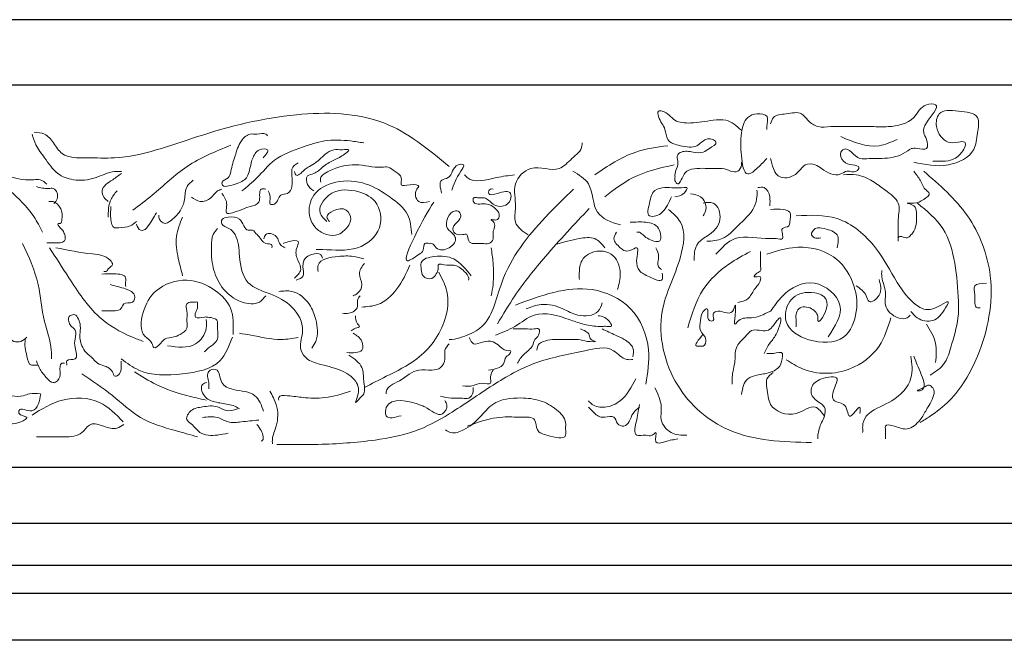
# Model space of a CAD drawing. Extents: x 0 to 286551, y -50 to 581131.
# Tile 140 of 207: x 174927 to 175982, y 560911 to 561575. Entities that reach past the tile are written whole.
import ezdxf

# ---------------------------------------------------------------- set-up
doc = ezdxf.new("R2010")
doc.units = 0
doc.header["$MEASUREMENT"] = 0
doc.layers.add('0.13', color=5, linetype='CONTINUOUS')
doc.layers.add('0.18', color=1, linetype='CONTINUOUS')
doc.layers.add('0.15 GRIJS', color=252, linetype='CONTINUOUS', lineweight=15)

msp = doc.modelspace()

# ---------------------------------------------------------------- linework, layer by layer
at = {"layer": '0.13'}
for points in [[(178463.6, 561505.2), (174323.6, 561505.2)], [(178416.4, 560990.8), (174323.6, 560990.8)], [(178433.6, 560960.7), (174323.6, 560960.7)], [(178433.6, 560910.7), (174323.6, 560910.7)]]:
    msp.add_lwpolyline(points, dxfattribs=at)
at = {"layer": '0.15 GRIJS'}
for points, knots in [([(175731.4, 561463.7), (175732.1, 561466.2), (175734.3, 561473.7), (175749.1, 561473.7), (175763.7, 561477.9), (175771.7, 561466.2), (175782.1, 561459), (175799.3, 561461.6), (175818.1, 561460.4), (175838.8, 561461), (175860.7, 561459.9), (175885.2, 561465), (175892.7, 561485.2), (175916.2, 561485.5), (175898.3, 561467.7), (175893.7, 561454.8), (175899.1, 561447.1), (175900.7, 561434.4), (175889, 561437.8), (175883.8, 561437.5), (175881.6, 561437.3)], [0, 0, 0, 0, 7.426924, 21.630443, 38.214259, 47.869753, 60.587604, 74.245017, 97.657394, 118.143657, 135.70294, 164.706245, 184.016688, 193.771942, 215.578491, 226.697048, 234.123972, 243.875487, 253.630741, 260.459303, 260.459303, 260.459303, 260.459303]), ([(175884.6, 561422.7), (175896.7, 561420.1), (175919.2, 561415.2), (175950.9, 561430.7), (175952.3, 561452.9), (175956.8, 561475), (175932.5, 561477.3), (175910.6, 561479.4), (175906.7, 561457.7), (175918.2, 561442.5), (175930.4, 561443.7), (175942.7, 561445.9), (175934.3, 561426.3), (175919.8, 561423.3), (175908.6, 561423.6), (175905.1, 561423.7)], [0, 0, 0, 0, 37.185044, 69.136825, 87.117892, 103.695293, 125.288591, 145.98239, 159.944672, 180.816534, 191.547256, 198.376106, 209.494738, 232.18322, 242.913941, 242.913941, 242.913941, 242.913941]), ([(174942.8, 561454.7), (174946.8, 561454.5), (174955.4, 561454.1), (174964, 561443), (174974, 561426.8), (175001, 561427.7), (175049, 561425.2), (175123.5, 561454), (175217.1, 561477.3), (175318.3, 561475.2), (175365.2, 561436.3), (175387.4, 561417.9)], [0, 0, 0, 0, 11.542918, 24.779048, 39.501429, 65.995542, 96.08537, 187.875314, 296.082834, 390.097909, 474.469119, 474.469119, 474.469119, 474.469119]), ([(175700.2, 561456.8), (175695, 561461.4), (175686.2, 561469.2), (175666, 561467.3), (175648.8, 561463.9), (175627.4, 561465.1), (175620.9, 561476.8), (175609.8, 561478.2), (175612, 561466.7), (175619.3, 561460.3), (175619.5, 561444.1), (175635.8, 561439.8), (175651.7, 561436.8), (175660.1, 561447.7), (175668.2, 561448), (175675.9, 561443.1), (175665.7, 561437.4), (175658.9, 561432.1), (175647.6, 561433.3), (175638.4, 561435.4), (175630.4, 561430.5), (175632, 561424.6), (175632.2, 561417.7), (175628.5, 561412.2), (175629.2, 561406.4), (175628.5, 561402.7), (175631.8, 561397.5), (175637.1, 561405.4), (175639.6, 561414.2), (175657.1, 561416.9), (175669.4, 561415.4), (175683.9, 561416.4), (175695, 561408), (175700.5, 561418.2), (175700.3, 561421.7), (175700.2, 561422.7)], [0, 0, 0, 0, 19.750479, 33.407891, 57.970855, 74.810722, 91.592169, 95.494328, 101.345198, 116.610016, 127.728573, 142.99685, 160.556421, 172.462736, 179.291298, 184.168287, 193.823781, 201.687799, 212.41852, 225.100464, 229.977222, 236.803303, 240.703948, 250.884998, 254.785643, 257.711078, 262.587453, 266.725328, 279.441131, 290.563476, 313.975854, 317.878012, 334.718163, 342.580561, 345.505997, 345.505997, 345.505997, 345.505997]), ([(175727.5, 561426.6), (175724.5, 561423.5), (175718.9, 561417.6), (175703, 561403.7), (175699.5, 561433.9), (175698.8, 561450.6), (175703.8, 561470.6), (175716.4, 561475.4), (175730.6, 561473.5), (175727.3, 561463.2), (175727.5, 561458.8), (175727.5, 561457.8)], [0, 0, 0, 0, 13.793369, 26.511116, 47.174944, 71.553636, 89.482479, 99.988667, 111.111012, 121.837737, 124.763172, 124.763172, 124.763172, 124.763172]), ([(174940.7, 561452.7), (174941.9, 561448.8), (174944.6, 561439.4), (174955.4, 561426.2), (174965.7, 561409.6), (174986.6, 561402), (175008.2, 561404.2), (175024.1, 561413.2), (175033.9, 561412.7), (175036.4, 561412.6)], [0, 0, 0, 0, 12.05017, 28.922028, 50.748424, 68.751949, 92.240849, 114.020242, 121.37554, 121.37554, 121.37554, 121.37554]), ([(175188.2, 561427.3), (175191.2, 561430.8), (175196.8, 561437.5), (175184, 561437.1), (175177.7, 561430.5), (175174.4, 561419.6), (175171.9, 561404.3), (175159.6, 561399.6), (175144, 561394.5), (175143.8, 561403.7), (175152.1, 561404.5), (175153.8, 561416.4), (175158.2, 561429.2), (175162.3, 561444.1), (175172.4, 561454), (175182, 561451.8), (175189.5, 561454.7), (175192.2, 561451.4), (175192.8, 561450.7)], [0, 0, 0, 0, 9.869615, 18.562187, 24.725838, 37.635508, 52.431838, 66.199015, 80.240973, 82.246208, 90.407222, 97.606632, 114.9598, 132.339304, 144.242585, 151.597883, 160.959092, 163.795264, 163.795264, 163.795264, 163.795264]), ([(175165.4, 561391.9), (175170.9, 561396.3), (175183.3, 561406.4), (175200.2, 561428.3), (175227.6, 561437.7), (175254.6, 561447.2), (175277.3, 561446.2), (175291.1, 561444.1), (175295.8, 561443.3)], [0, 0, 0, 0, 21.320193, 47.792728, 80.995352, 105.334344, 133.41826, 147.602672, 147.602672, 147.602672, 147.602672]), ([(175867, 561447.1), (175860.5, 561444.2), (175840.9, 561435.3), (175820.3, 561444.1), (175806.5, 561450)], [0, 0, 0, 0, 20.670153, 62.786571, 62.786571, 62.786571, 62.786571]), ([(175153.4, 561440.7), (175137.1, 561434.1), (175105.8, 561421.4), (175075.3, 561391.3), (175055.4, 561376.4), (175048.4, 561371.1)], [0, 0, 0, 0, 52.031617, 100.482415, 126.692969, 126.692969, 126.692969, 126.692969]), ([(175242.3, 561391.9), (175239.7, 561393.7), (175234.6, 561397.3), (175233.4, 561409.1), (175244.5, 561410.1), (175251.7, 561418), (175262.5, 561424.8), (175271.1, 561427.8), (175283.9, 561437.4), (175271.2, 561435.4), (175259.5, 561437.9), (175248.9, 561424.7), (175238.8, 561418.4), (175232.2, 561415.4), (175229.4, 561410.9), (175223.1, 561407), (175222.1, 561410.8), (175221.6, 561412.6)], [0, 0, 0, 0, 9.454476, 18.811981, 26.013381, 37.515899, 51.05363, 61.51921, 71.457826, 78.144486, 87.505984, 110.51102, 119.228414, 124.618628, 131.236795, 136.328982, 140.813127, 140.813127, 140.813127, 140.813127]), ([(175471.9, 561344.7), (175466, 561348.7), (175455, 561356.2), (175460.2, 561377.9), (175453.5, 561399.4), (175475.7, 561423), (175503.1, 561409.5), (175518, 561427), (175529.8, 561435.3), (175529.5, 561442.2), (175529.5, 561443.2)], [0, 0, 0, 0, 19.310581, 35.887982, 60.266673, 83.715195, 113.956422, 131.322578, 148.687041, 151.612476, 151.612476, 151.612476, 151.612476]), ([(175543.1, 561409.1), (175557.2, 561418.6), (175581.1, 561434.8), (175609.5, 561438.7), (175621.2, 561440.3)], [0, 0, 0, 0, 50.213655, 85.032385, 85.032385, 85.032385, 85.032385]), ([(175880.7, 561436.4), (175877.5, 561434.2), (175867.7, 561427.6), (175854.1, 561426.6), (175842.6, 561426.6), (175835.8, 561426.9), (175823.2, 561423.8), (175814, 561441.1), (175804.3, 561432), (175809.1, 561421.8), (175817, 561420), (175828.3, 561418.4), (175821.8, 561410.2), (175813.8, 561414.9), (175805.8, 561408.5), (175795.1, 561409), (175787, 561415.3), (175778.8, 561420.8), (175767.7, 561421.6), (175760.6, 561409.7), (175748, 561403.7), (175737.3, 561408.7), (175733.7, 561416.9), (175732.2, 561423), (175731.4, 561426.6)], [0, 0, 0, 0, 11.375309, 35.110682, 39.012841, 45.841403, 55.596657, 75.682238, 79.820113, 90.001267, 100.507455, 107.936544, 112.81292, 122.568173, 129.996998, 140.727719, 152.103028, 159.967295, 170.698017, 180.35317, 199.192859, 205.736321, 213.599031, 224.717588, 224.717588, 224.717588, 224.717588]), ([(174847, 561431.9), (174859.5, 561427.1), (174884.7, 561417.5), (174916.5, 561393.6), (174940.2, 561370.5), (174949, 561353.4), (174951.9, 561347.7)], [0, 0, 0, 0, 40.12262, 80.381898, 118.698008, 137.851645, 137.851645, 137.851645, 137.851645]), ([(175193.5, 561391.9), (175194.7, 561389), (175196.5, 561384.8), (175194.1, 561376.8), (175204.1, 561377.4), (175204, 561389), (175215.6, 561387.7), (175220.2, 561397.6), (175218.8, 561405), (175219, 561411.2), (175218.1, 561417.2), (175222.6, 561420), (175225.6, 561421.9)], [0, 0, 0, 0, 9.570338, 14.249091, 18.929551, 30.430609, 38.054346, 46.770316, 58.133056, 60.806768, 65.48552, 74.939996, 74.939996, 74.939996, 74.939996]), ([(175366, 561380.5), (175361.8, 561379.5), (175352.5, 561377.3), (175349.3, 561391.3), (175357.3, 561398.4), (175344.7, 561399.5), (175333.8, 561395.6), (175337.9, 561407.9), (175329, 561412), (175322.9, 561418.3), (175307.6, 561415.9), (175287.2, 561422.9), (175264.8, 561416.6), (175252.9, 561410.1), (175248.9, 561405.7), (175249.4, 561402.9), (175249.7, 561401.2)], [0, 0, 0, 0, 11.367409, 24.885043, 28.22756, 37.801128, 47.162337, 54.514607, 63.96922, 72.686509, 79.37317, 107.584054, 136.452131, 145.16942, 148.511936, 153.190689, 153.190689, 153.190689, 153.190689]), ([(175390, 561392.5), (175392.1, 561398.6), (175394.9, 561406.7), (175405.5, 561420.9), (175390.4, 561420.2), (175391.1, 561405.6), (175375.3, 561403.9), (175377.7, 561395.2), (175379.2, 561389.5)], [0, 0, 0, 0, 22.682931, 30.109676, 35.962771, 53.327233, 60.756058, 74.408023, 74.408023, 74.408023, 74.408023]), ([(175553.9, 561385.6), (175563.6, 561393.2), (175585.6, 561410.2), (175612.8, 561416.4), (175628, 561419.8)], [0, 0, 0, 0, 36.522353, 82.494809, 82.494809, 82.494809, 82.494809]), ([(174912.5, 561408.6), (174914.7, 561407.9), (174924.4, 561404.8), (174936.7, 561402.9), (174950.2, 561404.8), (174954.3, 561401.2), (174956.6, 561399.2)], [0, 0, 0, 0, 6.980859, 30.536239, 37.2229, 45.940188, 45.940188, 45.940188, 45.940188]), ([(175036.4, 561410.6), (175033.4, 561408.4), (175026.2, 561403), (175013.5, 561395.6), (175017.1, 561384.8), (175020.6, 561381.9), (175022.3, 561380.5)], [0, 0, 0, 0, 11.502518, 28.054304, 35.032984, 41.650947, 41.650947, 41.650947, 41.650947]), ([(175457.3, 561409.1), (175451, 561408.3), (175434.7, 561406.4), (175412.7, 561399.2), (175404.6, 561408), (175403.6, 561409.1)], [0, 0, 0, 0, 19.72861, 50.945306, 55.083384, 55.083384, 55.083384, 55.083384]), ([(175519.7, 561413), (175526.2, 561409.1), (175542.3, 561399.5), (175539.7, 561365.5), (175560.7, 561358.6), (175570.5, 561355.4)], [0, 0, 0, 0, 21.480203, 53.244827, 81.194017, 81.194017, 81.194017, 81.194017]), ([(175884.6, 561413), (175887.1, 561409.8), (175892.2, 561403.3), (175895.1, 561394.3), (175903.8, 561388.6), (175893.3, 561381.3), (175888.1, 561378.2), (175873.6, 561379.4), (175886.7, 561376.7), (175887.7, 561367.9), (175888, 561358.6), (175885.9, 561349.8), (175881.7, 561344.8), (175877.1, 561339.3), (175866.8, 561346.8), (175868.1, 561335.9), (175867.9, 561343.1), (175868.1, 561349.2), (175867.3, 561362.6), (175871.5, 561380.7), (175854.4, 561392.1), (175840.7, 561403.1), (175824.9, 561410.1), (175814, 561409.4), (175809.5, 561409.1)], [0, 0, 0, 0, 11.904676, 24.620325, 28.758403, 37.750293, 49.167906, 55.996756, 63.425845, 70.85277, 81.579301, 91.760454, 96.636985, 101.513973, 111.269227, 115.169677, 118.095112, 124.920998, 138.573159, 156.125769, 175.436213, 192.21766, 211.057279, 224.714691, 224.714691, 224.714691, 224.714691]), ([(175895.3, 561413), (175912.3, 561398.2), (175946.9, 561368.3), (175974.6, 561295.3), (175960.3, 561223), (175931.4, 561172.7), (175906.1, 561152.9), (175895, 561146), (175891.4, 561143.8)], [0, 0, 0, 0, 66.900827, 135.726046, 222.618891, 279.166652, 305.519743, 318.237594, 318.237594, 318.237594, 318.237594]), ([(174945.3, 561396.5), (174949.6, 561395.3), (174955.5, 561393.7), (174963, 561395.2), (174968.6, 561390.7), (174968.4, 561382.4), (174964.7, 561379.1), (174964, 561378.5)], [0, 0, 0, 0, 13.52282, 18.203569, 21.546349, 33.577566, 36.413738, 36.413738, 36.413738, 36.413738]), ([(175076.5, 561365.8), (175076.4, 561365.1), (175076.2, 561361.3), (175081.9, 561355.3), (175091.3, 561361.2), (175099.4, 561369), (175105, 561382.6), (175104.1, 561396.1), (175110.7, 561401.2), (175113.3, 561403.2)], [0, 0, 0, 0, 2.005235, 11.459711, 16.551822, 32.624399, 45.534069, 59.823057, 69.277533, 69.277533, 69.277533, 69.277533]), ([(175144, 561389.2), (175146, 561386.3), (175149.4, 561381.4), (175149, 561374.4), (175147.5, 561366.6), (175161.9, 561369.7), (175169.6, 561374.8), (175187.7, 561377.8), (175181.8, 561395.1), (175189, 561394.1), (175190.8, 561393.9)], [0, 0, 0, 0, 9.869752, 17.222216, 21.900968, 28.587629, 48.467383, 58.932792, 73.22159, 77.902338, 77.902338, 77.902338, 77.902338]), ([(175259, 561359.1), (175257.7, 561360.7), (175254.2, 561365.1), (175264.7, 561372.4), (175277.3, 561374.4), (175284.3, 561360.2), (175276.6, 561350.7), (175267.7, 561343.5), (175255.5, 561344.2), (175243.4, 561351.4), (175235, 561367.3), (175240.4, 561391.1), (175267.3, 561404.5), (175298.3, 561401.9), (175323.2, 561386.3), (175344.9, 561369.3), (175346.6, 561352.6), (175347.3, 561345.1)], [0, 0, 0, 0, 5.389411, 14.843684, 28.901544, 39.36462, 53.129125, 61.290139, 73.325897, 86.512772, 102.359613, 124.254517, 151.544263, 184.369944, 213.398262, 239.870863, 261.765705, 261.765705, 261.765705, 261.765705]), ([(175370.7, 561379.8), (175364.7, 561370.1), (175355, 561354.4), (175334.7, 561309.6), (175352.9, 561322.7), (175360.7, 561327.5), (175359.3, 561337.2), (175365.4, 561335.4), (175370.2, 561336.3), (175374.1, 561327.2), (175387.5, 561329), (175395.7, 561338.2), (175391.7, 561346.8), (175380, 561352), (175388.1, 561373.4), (175400.3, 561368.9), (175399.5, 561359.6), (175391.2, 561356.6), (175390.9, 561345.4), (175399.5, 561344.4), (175407.9, 561346.4), (175406.5, 561333.2), (175420.4, 561336.9), (175429.4, 561334.3), (175435.6, 561340.2), (175432.6, 561348.9), (175439, 561356.4), (175431, 561361.4), (175435.6, 561361), (175439.4, 561359.9), (175441.8, 561366.1), (175437.6, 561373), (175429.8, 561378.7), (175421.9, 561377.8), (175417.2, 561377.8), (175412.7, 561378.6), (175412.4, 561385.8), (175419, 561383.7), (175426.5, 561386.2), (175433.5, 561376.4), (175445.4, 561374), (175453.7, 561380.7), (175453.9, 561393.4), (175441.4, 561390), (175427.7, 561385.8), (175430.5, 561394.6), (175433.3, 561394), (175434.2, 561393.9)], [0, 0, 0, 0, 42.78684, 69.229596, 82.996773, 89.61494, 97.236122, 101.91687, 104.591419, 111.209586, 125.251256, 136.752314, 141.843112, 151.297588, 171.932986, 177.025174, 183.709161, 193.647479, 200.331467, 210.066965, 214.747714, 221.726394, 236.020598, 243.375895, 249.993859, 256.677846, 268.709063, 271.545372, 273.551284, 278.232032, 283.32283, 288.41345, 301.951181, 309.306479, 311.312678, 316.404601, 321.083354, 325.095177, 332.450475, 343.952993, 355.495911, 365.434527, 372.118515, 386.160473, 395.521682, 400.612301, 403.28685, 403.28685, 403.28685, 403.28685]), ([(175625.1, 561385.6), (175622.5, 561379.5), (175618.8, 561370.8), (175609.4, 561364.7), (175597.6, 561363.8), (175602.4, 561380.2), (175604.5, 561393.5), (175622.3, 561396.5), (175631.4, 561394.3), (175643.8, 561396.1), (175637.4, 561386.5), (175632.2, 561386), (175629, 561385.6)], [0, 0, 0, 0, 19.234739, 27.098854, 33.927704, 47.579864, 62.433761, 73.556105, 94.04208, 96.968771, 103.510805, 114.016994, 114.016994, 114.016994, 114.016994]), ([(175730.4, 561375.9), (175730.7, 561379), (175731.4, 561385.9), (175726.7, 561396.8), (175720.2, 561395.8), (175717.8, 561395.4)], [0, 0, 0, 0, 9.751321, 21.124717, 27.953279, 27.953279, 27.953279, 27.953279]), ([(175031.7, 561391.9), (175029.1, 561388.9), (175023.5, 561382.2), (175022.2, 561371.6), (175022.3, 561365.3), (175022.3, 561363.8)], [0, 0, 0, 0, 11.501216, 25.790258, 30.46901, 30.46901, 30.46901, 30.46901]), ([(175111.3, 561385.2), (175114.3, 561383.1), (175120.7, 561378.5), (175132.6, 561383.2), (175137.4, 561391.6), (175142.4, 561393.3), (175144, 561393.9)], [0, 0, 0, 0, 10.465322, 22.519444, 32.919199, 38.01131, 38.01131, 38.01131, 38.01131]), ([(175256.4, 561359.1), (175253.2, 561362), (175244.4, 561370.1), (175259.2, 561393.3), (175285.3, 561394.1), (175312.2, 561382.8), (175317.7, 561349), (175287.9, 561325.4), (175261.9, 561329.2), (175247.2, 561329), (175245, 561329)], [0, 0, 0, 0, 11.902392, 32.82824, 61.298974, 85.526207, 113.986659, 145.691321, 183.190099, 189.87676, 189.87676, 189.87676, 189.87676]), ([(175520.5, 561393.9), (175510.3, 561384), (175479.9, 561354.5), (175442.4, 561307.2), (175432.4, 561247.8), (175404.4, 561236.3), (175393.1, 561232.7), (175388.3, 561232.8), (175387.4, 561232.8)], [0, 0, 0, 0, 42.544837, 126.90349, 181.018918, 201.949906, 213.627197, 216.302034, 216.302034, 216.302034, 216.302034]), ([(175659.2, 561365.2), (175660.5, 561367.4), (175664.3, 561373.9), (175658.4, 561387.2), (175649.4, 561388.2), (175645.6, 561388.6)], [0, 0, 0, 0, 7.427038, 22.280821, 33.403444, 33.403444, 33.403444, 33.403444]), ([(175663.1, 561337.9), (175668.9, 561338.2), (175682.1, 561339.1), (175697.3, 561356.3), (175712.9, 561369.3), (175717.1, 561384.2), (175716.9, 561390.2), (175716.8, 561392.5)], [0, 0, 0, 0, 16.839867, 38.320292, 65.295814, 76.414446, 83.240527, 83.240527, 83.240527, 83.240527]), ([(174958.6, 561380.5), (174960.2, 561380.6), (174965.3, 561381.2), (174970.1, 561375.3), (174973.4, 561368.4), (174972.7, 561363.2), (174972.3, 561356.4), (174966.8, 561357.8), (174970.3, 561352.4), (174973.3, 561350.1), (174975.9, 561345.4), (174977.1, 561338), (174969, 561335.6), (174962.9, 561336.5), (174958.2, 561336.4), (174956.6, 561336.4)], [0, 0, 0, 0, 4.680749, 14.619152, 19.709885, 27.062349, 32.153082, 34.158993, 39.249613, 42.086126, 47.475537, 54.827807, 59.919994, 69.281204, 73.961664, 73.961664, 73.961664, 73.961664]), ([(175025, 561375.1), (175024.8, 561371), (175024.3, 561363.7), (175026.6, 561351.4), (175036.5, 561352.9), (175044.9, 561352.8), (175050.3, 561357.3), (175052.4, 561359.1)], [0, 0, 0, 0, 13.367975, 23.549393, 28.230141, 40.431799, 48.592813, 48.592813, 48.592813, 48.592813]), ([(175537.2, 561373.1), (175521.4, 561356.2), (175493.4, 561326.3), (175460.1, 561285.1), (175445, 561259.6), (175438.9, 561249.5)], [0, 0, 0, 0, 69.567741, 122.922413, 158.35138, 158.35138, 158.35138, 158.35138]), ([(175649.5, 561317.4), (175649.6, 561323.4), (175650, 561339.2), (175675.4, 561346.6), (175679.3, 561368.7), (175670.1, 561380.8), (175663.1, 561379.5), (175659.2, 561378.8)], [0, 0, 0, 0, 16.833768, 43.810968, 64.497055, 73.488945, 84.219666, 84.219666, 84.219666, 84.219666]), ([(175888.5, 561378.8), (175898.7, 561370.5), (175919.3, 561353.7), (175929.9, 561313.6), (175932.2, 561282.8), (175933, 561253.6), (175926, 561231.2), (175919.5, 561205.6), (175907.2, 561197.7), (175902.1, 561194.5)], [0, 0, 0, 0, 38.621431, 77.78695, 118.928487, 132.580453, 164.523447, 189.878682, 207.244958, 207.244958, 207.244958, 207.244958]), ([(175052.4, 561356.4), (175053.5, 561353.4), (175054.9, 561349.5), (175062.3, 561349.6), (175066.4, 561356.5), (175070.6, 561362.8), (175072.9, 561366.9), (175073.8, 561368.5)], [0, 0, 0, 0, 8.159969, 10.834518, 20.288994, 29.004964, 34.394207, 34.394207, 34.394207, 34.394207]), ([(175101.9, 561363.8), (175099, 561357), (175093, 561342.8), (175096.6, 561320.8), (175100.3, 561307.1), (175101.9, 561301)], [0, 0, 0, 0, 21.772644, 45.252635, 64.544298, 64.544298, 64.544298, 64.544298]), ([(175279.8, 561216.1), (175285.6, 561212.1), (175295.8, 561205.3), (175295, 561189), (175298.2, 561175.8), (175292, 561170.5), (175285.1, 561162.2), (175291.8, 561176.9), (175288.5, 561190), (175269.3, 561202.2), (175249.9, 561205.2), (175233.1, 561211.5), (175225.7, 561226.1), (175234.1, 561245.1), (175220.6, 561270), (175196.5, 561282), (175167.5, 561290.7), (175162, 561320), (175162, 561341.5), (175152.3, 561352.5), (175143.4, 561354.2), (175143.3, 561362.8), (175152.7, 561364.2), (175163.2, 561364.1), (175166.7, 561355.1), (175171, 561348.6), (175177.9, 561351), (175180.5, 561345.7), (175185.5, 561341.6), (175188.1, 561334.3), (175198.1, 561335.6), (175197.7, 561332), (175197.5, 561331)], [0, 0, 0, 0, 19.387399, 33.566497, 47.602949, 53.76637, 60.384537, 67.363113, 83.52957, 104.125486, 128.464478, 144.314537, 154.777612, 173.600007, 201.426799, 228.716545, 255.031149, 284.623809, 308.481576, 317.936052, 326.653341, 331.332093, 338.533493, 350.73515, 359.45112, 366.069287, 370.749748, 377.367915, 380.204224, 390.604182, 397.585041, 400.258559, 400.258559, 400.258559, 400.258559]), ([(175622.2, 561372), (175627, 561367.8), (175641.7, 561355.1), (175634.9, 561310.7), (175605.7, 561259.5), (175623.3, 561181.1), (175688.8, 561124.8), (175744.5, 561123.2), (175775.3, 561122.4)], [0, 0, 0, 0, 18.633319, 55.688766, 117.36476, 198.073737, 270.651176, 360.467557, 360.467557, 360.467557, 360.467557]), ([(175672.9, 561324.2), (175679.2, 561331.1), (175694.3, 561347.7), (175721.4, 561339.6), (175736.7, 561341.3), (175748, 561338.4), (175739.6, 561353.7), (175751.7, 561352.6), (175751.8, 561360.8), (175754.7, 561369.6), (175742.5, 561373), (175735.8, 561372.4), (175731.4, 561372)], [0, 0, 0, 0, 26.353213, 63.423291, 70.251853, 77.080415, 87.806946, 95.236035, 99.256802, 109.983333, 117.412422, 131.069547, 131.069547, 131.069547, 131.069547]), ([(175758.7, 561365.2), (175773.8, 561365.9), (175806.5, 561367.5), (175845, 561334.4), (175863.9, 561297.2), (175882.7, 561270.8), (175903, 561260.6), (175925.4, 561278.2), (175915.9, 561261.7), (175907.7, 561250.2), (175889.3, 561253.4), (175883.7, 561260.3), (175881.6, 561262.8)], [0, 0, 0, 0, 43.996009, 95.49772, 139.329889, 171.173189, 189.160742, 207.094388, 213.636292, 232.946939, 249.78709, 259.44238, 259.44238, 259.44238, 259.44238]), ([(175581.2, 561358.3), (175586.7, 561358.6), (175597.2, 561359.1), (175613, 561355.7), (175615.5, 561337.2), (175604, 561338.2), (175597.3, 561341.7), (175591.7, 561348), (175589, 561347.7), (175588, 561347.6)], [0, 0, 0, 0, 16.584103, 31.852123, 45.504089, 48.430492, 63.698682, 68.575671, 71.502074, 71.502074, 71.502074, 71.502074]), ([(175802.6, 561331), (175803.6, 561336.2), (175805.7, 561347), (175790.6, 561351.1), (175779.6, 561353.9), (175773.4, 561345.5), (175779, 561340.5), (175782.7, 561341.3), (175785.1, 561341.8)], [0, 0, 0, 0, 13.651966, 28.920243, 38.675496, 46.538064, 50.675939, 57.504789, 57.504789, 57.504789, 57.504789]), ([(175190.8, 561279.6), (175188.8, 561277), (175182.7, 561269.4), (175161.4, 561272), (175143.2, 561286.6), (175133.2, 561309.7), (175132.3, 561329), (175133.1, 561344.3), (175137.6, 561349.6), (175139.3, 561351.8)], [0, 0, 0, 0, 9.454476, 28.176895, 54.919712, 77.65666, 101.136651, 113.33394, 121.493744, 121.493744, 121.493744, 121.493744]), ([(175188.8, 561340.4), (175189.3, 561342.2), (175190.7, 561348.1), (175204.8, 561344.9), (175204.6, 561333.9), (175209.8, 561331.8), (175211.6, 561331)], [0, 0, 0, 0, 5.090798, 16.633716, 27.096662, 32.487126, 32.487126, 32.487126, 32.487126]), ([(175553.9, 561331), (175550.6, 561335), (175543.6, 561343.6), (175523.1, 561340.5), (175510, 561337), (175502.2, 561334.9)], [0, 0, 0, 0, 14.49967, 31.083773, 56.16392, 56.16392, 56.16392, 56.16392]), ([(175615.3, 561303.7), (175615.7, 561301), (175617, 561292.6), (175600.8, 561300.3), (175590.1, 561305.2), (175586.4, 561316.9), (175591.7, 561335), (175581.3, 561327.2), (175574.6, 561327.2), (175568.8, 561332.6), (175561.3, 561339.3), (175565.1, 561345.3), (175566.5, 561347.6)], [0, 0, 0, 0, 6.82608, 20.793295, 33.511146, 44.629703, 58.281669, 65.710758, 72.53932, 77.416308, 89.320984, 96.74773, 96.74773, 96.74773, 96.74773]), ([(174930.5, 561335.7), (174937.2, 561321.3), (174949.5, 561294.6), (174951.2, 561254.5), (174961.8, 561228.9), (174961.4, 561215.2), (174961.3, 561212)], [0, 0, 0, 0, 47.175433, 87.173951, 118.788105, 128.14561, 128.14561, 128.14561, 128.14561]), ([(174959.3, 561331), (174966.2, 561320.4), (174982.7, 561294.8), (175007.1, 561257), (175038.8, 561238.5), (175055.6, 561232.3), (175059.6, 561230.8)], [0, 0, 0, 0, 38.196937, 91.551432, 132.373714, 145.287161, 145.287161, 145.287161, 145.287161]), ([(174966, 561331), (174979.1, 561328.4), (174998.7, 561324.6), (175020.4, 561322.9), (175028.9, 561312.1), (175022.2, 561309.8), (175020.7, 561305.1), (175018.5, 561305.4), (175017.5, 561305.6)], [0, 0, 0, 0, 40.013248, 59.893003, 65.282557, 71.900724, 75.243085, 77.917634, 77.917634, 77.917634, 77.917634]), ([(175209.6, 561335.7), (175211.6, 561336.4), (175216.3, 561338), (175229, 561340.1), (175221.4, 561327.1), (175225, 561318), (175230.5, 561306.7), (175224.7, 561301.2), (175221.6, 561298.3)], [0, 0, 0, 0, 6.980859, 16.342356, 25.260172, 37.457508, 47.189915, 58.690972, 58.690972, 58.690972, 58.690972]), ([(175432.2, 561331), (175433, 561325.7), (175434.8, 561312.7), (175435.2, 561295.2), (175433, 561283.6), (175432.2, 561279.6)], [0, 0, 0, 0, 16.166614, 39.56057, 51.758051, 51.758051, 51.758051, 51.758051]), ([(175608.5, 561331), (175610, 561327.9), (175613, 561321.5), (175609.1, 561311.8), (175613.2, 561308.5), (175614.4, 561307.6)], [0, 0, 0, 0, 10.180967, 20.907692, 25.045771, 25.045771, 25.045771, 25.045771]), ([(175727.5, 561324.2), (175736.4, 561327.1), (175759.6, 561334.5), (175798.9, 561327.9), (175821.4, 561295.5), (175826.2, 561263.4), (175811.8, 561228.1), (175773.6, 561228.6), (175743.6, 561246.6), (175749.4, 561276.1), (175770.5, 561286.7), (175802.1, 561277.7), (175781.3, 561246.3), (175782.6, 561259.5), (175776, 561267.5), (175762.1, 561269), (175758.1, 561259.7), (175758.9, 561253), (175758.8, 561248.5), (175758.7, 561246.2)], [0, 0, 0, 0, 28.154561, 73.123204, 107.25809, 138.705705, 169.235039, 206.420083, 237.647341, 259.452594, 281.264332, 305.882549, 325.117289, 328.042724, 339.9474, 353.604812, 360.146846, 366.972926, 373.799006, 373.799006, 373.799006, 373.799006]), ([(175251.7, 561319.7), (175251.2, 561321.2), (175249.5, 561326), (175240.2, 561324), (175230.7, 561320), (175230.3, 561309.6), (175232.4, 561299.6), (175226.8, 561297.5), (175223.6, 561296.3)], [0, 0, 0, 0, 4.484145, 13.845642, 22.222995, 34.420331, 41.104318, 49.821607, 49.821607, 49.821607, 49.821607]), ([(175295.8, 561319), (175292, 561320.1), (175282.9, 561322.6), (175267.2, 561322), (175245.6, 561318.6), (175246.7, 561308), (175247, 561305.6)], [0, 0, 0, 0, 11.677572, 27.725441, 51.079358, 57.76354, 57.76354, 57.76354, 57.76354]), ([(175410.8, 561301), (175405.1, 561308.1), (175394.8, 561321.1), (175374.2, 561323.1), (175355.8, 561318.6), (175357.4, 561307.7), (175358.2, 561299.4), (175368.6, 561296.2), (175373.8, 561303), (175375.8, 561307.9), (175374.6, 561315.2), (175384.9, 561311.2), (175393.8, 561313.6), (175402.6, 561307), (175408.3, 561300.6), (175408.2, 561297), (175408.1, 561296.3)], [0, 0, 0, 0, 26.004237, 46.904556, 62.456156, 69.80862, 76.787196, 86.522695, 93.140862, 100.119355, 102.793067, 112.154276, 119.509574, 132.696299, 141.412105, 143.417341, 143.417341, 143.417341, 143.417341]), ([(175567.5, 561286.2), (175569.1, 561291.9), (175572.7, 561304.9), (175563.6, 561329), (175539.5, 561328.4), (175527.6, 561316.8), (175526.4, 561306), (175526.5, 561299.2), (175526.6, 561296.9)], [0, 0, 0, 0, 17.794887, 40.477642, 64.865775, 74.520928, 88.48308, 95.30916, 95.30916, 95.30916, 95.30916]), ([(175642.6, 561245.2), (175647, 561259.6), (175655.1, 561286.4), (175682.7, 561312.6), (175702, 561322.9), (175710, 561327.1)], [0, 0, 0, 0, 44.186247, 82.807541, 109.909489, 109.909489, 109.909489, 109.909489]), ([(175696.3, 561272.5), (175700.3, 561273.3), (175708.4, 561274.9), (175713.4, 561287.3), (175720.1, 561292.7), (175721.7, 561302.1), (175711, 561297.5), (175716.8, 561304.6), (175721.5, 561305.8), (175719.9, 561314.4), (175720.7, 561320.6), (175720.7, 561326.2), (175720.7, 561327.1)], [0, 0, 0, 0, 11.41768, 23.322356, 36.038159, 38.963594, 45.792444, 50.668975, 55.545963, 59.446414, 73.09838, 76.023815, 76.023815, 76.023815, 76.023815]), ([(175296.5, 561314.3), (175293.8, 561310.6), (175288.5, 561303.4), (175296, 561292.1), (175290.9, 561282.6), (175286.1, 561280.3), (175284.4, 561279.6)], [0, 0, 0, 0, 12.558972, 24.232236, 34.695182, 40.085742, 40.085742, 40.085742, 40.085742]), ([(175345.3, 561312.3), (175341.2, 561303.6), (175333.5, 561286.8), (175314.3, 561269), (175299.5, 561267.9), (175293.8, 561267.5)], [0, 0, 0, 0, 29.022498, 55.647649, 72.576628, 72.576628, 72.576628, 72.576628]), ([(175015.5, 561302.9), (175019.5, 561303), (175027.5, 561303.2), (175042, 561302.4), (175040.7, 561294.1), (175040.8, 561291.1), (175040.9, 561289.6)], [0, 0, 0, 0, 13.373321, 26.059877, 30.738824, 35.417577, 35.417577, 35.417577, 35.417577]), ([(175376, 561305), (175379.6, 561298.2), (175387.8, 561282.4), (175383.9, 561245.9), (175358.3, 561211.8), (175323.2, 561195.2), (175304.2, 561185.4), (175296.5, 561181.3)], [0, 0, 0, 0, 22.469922, 52.614874, 104.369865, 142.102749, 168.417353, 168.417353, 168.417353, 168.417353]), ([(175880.7, 561258.9), (175879.8, 561257.8), (175876.7, 561254.1), (175864, 561255.7), (175851.7, 561267.2), (175856.2, 561284.7), (175849.9, 561296.4), (175850.3, 561304.4), (175850.4, 561306.7)], [0, 0, 0, 0, 4.138078, 13.893332, 33.203775, 46.855935, 63.88641, 70.71249, 70.71249, 70.71249, 70.71249]), ([(175024.2, 561291.6), (175029.8, 561290.2), (175037.1, 561288.4), (175046, 561284.9), (175051.8, 561280.7), (175049.3, 561269.9), (175038.4, 561273.7), (175036.8, 561264.7), (175028.5, 561263), (175021.7, 561263.6), (175017, 561263.5), (175015.5, 561263.5)], [0, 0, 0, 0, 17.359204, 22.451127, 29.069431, 36.690501, 46.264069, 51.65348, 58.854808, 68.216017, 72.896766, 72.896766, 72.896766, 72.896766]), ([(175155.9, 561238.1), (175156.3, 561247.9), (175157.1, 561266.3), (175135.9, 561288.3), (175106.4, 561300.6), (175072.5, 561289), (175058.2, 561263.9), (175055.4, 561237.4), (175069.1, 561231.6), (175070.6, 561221), (175078.6, 561228.5), (175083, 561234.9), (175092, 561234.7), (175099.7, 561238.2), (175107.9, 561243.4), (175105.7, 561253.8), (175107.5, 561261.6), (175104.4, 561271.1), (175111.3, 561273.4), (175114.5, 561272.5), (175118.3, 561273.4), (175117.3, 561269.6), (175118.5, 561266), (175115.3, 561262), (175114.8, 561253.9), (175122.9, 561257), (175130.5, 561256.7), (175140.4, 561255.5), (175138.3, 561244.1), (175142.5, 561231.6), (175130.5, 561225), (175126, 561220.3), (175125.1, 561219.4)], [0, 0, 0, 0, 28.199826, 52.853432, 85.643598, 120.322356, 147.607203, 173.08548, 183.485438, 188.576058, 197.293347, 203.911514, 213.485082, 220.686482, 230.625098, 237.977562, 249.340302, 256.692766, 261.784954, 266.465414, 268.471326, 270.476561, 275.155508, 280.246128, 284.92488, 294.286089, 296.292289, 309.205468, 313.884415, 327.920867, 343.993306, 347.775164, 347.775164, 347.775164, 347.775164]), ([(175731.4, 561262.8), (175735.2, 561268.5), (175745.8, 561284.4), (175777.9, 561301.7), (175815.6, 561269.9), (175800.5, 561247), (175792.9, 561235.5)], [0, 0, 0, 0, 20.871862, 57.643415, 93.61316, 130.023178, 130.023178, 130.023178, 130.023178]), ([(175847.5, 561296.9), (175849.2, 561291.4), (175852.1, 561281.8), (175836.6, 561269.3), (175833.4, 561283.3), (175827.4, 561287.3), (175823.1, 561290.1)], [0, 0, 0, 0, 16.577401, 29.295253, 35.837286, 51.009855, 51.009855, 51.009855, 51.009855]), ([(175962.6, 561293), (175957.1, 561292.9), (175947.4, 561292.8), (175951.1, 561279.3), (175948.7, 561266.1), (175954.7, 561266.6), (175955.8, 561266.7)], [0, 0, 0, 0, 13.014707, 22.766028, 36.728309, 39.655001, 39.655001, 39.655001, 39.655001]), ([(175204.9, 561284.2), (175209.6, 561284.7), (175222.3, 561286.1), (175238.3, 561272.5), (175245.6, 561252.7), (175247.5, 561234.9), (175241.8, 561225.8), (175240.3, 561223.4)], [0, 0, 0, 0, 14.041958, 37.441764, 54.821268, 78.215224, 86.591128, 86.591128, 86.591128, 86.591128]), ([(175291.8, 561279.6), (175290.6, 561278.1), (175288, 561274.7), (175291, 561266), (175281.3, 561260), (175275.3, 561260.6), (175273.1, 561260.9)], [0, 0, 0, 0, 5.389243, 12.07323, 23.976632, 30.663292, 30.663292, 30.663292, 30.663292]), ([(175597.8, 561184.8), (175599.8, 561197.1), (175604.4, 561225.3), (175586.1, 561269.5), (175542.1, 561290.2), (175498, 561284.7), (175471.7, 561274.7), (175458.3, 561269.6)], [0, 0, 0, 0, 37.170822, 85.194236, 130.998723, 172.074978, 215.261575, 215.261575, 215.261575, 215.261575]), ([(174907.8, 561277.5), (174907.3, 561270.5), (174906.5, 561258.6), (174911.3, 561242.9), (174917.7, 561229.9), (174929.3, 561230), (174933.2, 561233.5), (174935.2, 561235.4)], [0, 0, 0, 0, 20.720439, 35.319036, 50.56313, 57.918427, 66.079441, 66.079441, 66.079441, 66.079441]), ([(175469.7, 561265.5), (175474.9, 561267.6), (175487.8, 561272.6), (175507.8, 561267.2), (175525.2, 561256.6), (175546.3, 561258.1), (175550, 561268.8), (175551.2, 561272.2)], [0, 0, 0, 0, 16.716006, 40.582278, 57.966536, 79.736387, 90.199333, 90.199333, 90.199333, 90.199333]), ([(175730.4, 561262.8), (175724.1, 561259.6), (175713.5, 561254.2), (175699.4, 561257), (175691.5, 561245.7), (175693.8, 561259.2), (175694.1, 561274.8), (175690, 561255.1), (175676.8, 561266.6), (175668.2, 561259.6), (175672.5, 561252.4), (175661, 561252.3), (175666.9, 561269.6), (175656.7, 561261.2), (175656.7, 561253.1), (175654, 561241.2), (175664.2, 561235.2), (175660.9, 561225), (175656, 561225.9), (175647.6, 561224.7), (175654.1, 561232.4), (175659.2, 561238.4)], [0, 0, 0, 0, 20.670153, 34.637368, 40.154784, 49.906299, 60.63283, 68.059689, 85.618972, 89.757051, 96.583131, 100.48529, 113.495628, 118.372617, 128.55377, 139.280301, 150.653549, 158.080408, 161.006811, 164.90897, 179.307908, 179.307908, 179.307908, 179.307908]), ([(175036.2, 561209.4), (175036.2, 561207.1), (175036.3, 561202.6), (175035.6, 561196.3), (175028.7, 561191.4), (175027.1, 561199.1), (175022.7, 561202.7), (175016.9, 561205.1), (175010.5, 561206.6), (175005.6, 561213.2), (174998.5, 561217.9), (174994, 561225.4), (174991.6, 561232.8), (174992, 561240.8), (174992.9, 561249), (174990.1, 561254.9), (174987.5, 561259.8), (174983, 561259.3), (174979.1, 561256.8), (174980, 561251.8), (174981.7, 561246.7), (174988.9, 561242.9), (174986.3, 561232.9), (174985.9, 561224.1), (174991.4, 561209.3), (174976.7, 561212.5), (174977.7, 561207.2), (174978, 561205.4)], [0, 0, 0, 0, 6.683988, 13.662481, 19.052945, 24.442188, 31.060355, 36.152278, 43.353678, 49.971844, 59.910461, 68.626431, 75.604924, 82.957388, 92.314893, 99.514122, 102.856639, 107.537387, 110.880168, 115.55892, 120.649718, 127.267885, 136.625584, 145.983089, 158.014306, 166.935448, 171.6142, 171.6142, 171.6142, 171.6142]), ([(175287.1, 561258.2), (175287, 561255.2), (175286.8, 561251.1), (175292.8, 561246.2), (175286.1, 561244.9), (175283.7, 561243.1), (175282.4, 561242.1)], [0, 0, 0, 0, 8.917815, 12.260332, 16.745555, 22.135865, 22.135865, 22.135865, 22.135865]), ([(175436.9, 561237.5), (175444, 561240.2), (175458.5, 561245.7), (175481.2, 561265.2), (175509, 561256.8), (175530.3, 561248.9), (175542.4, 561246.7), (175551.3, 561246.8), (175555.6, 561247), (175564.7, 561245.6), (175554.8, 561257.5), (175548.9, 561258), (175546.6, 561258.2)], [0, 0, 0, 0, 22.742616, 46.709797, 84.446094, 99.247017, 116.175996, 120.856457, 125.537205, 130.217954, 141.71917, 149.342907, 149.342907, 149.342907, 149.342907]), ([(175724.6, 561217.9), (175726.4, 561221.8), (175730.1, 561229.4), (175738.5, 561237.1), (175745.3, 561260.8), (175735.1, 561249.8), (175729.2, 561238), (175711.4, 561246.4), (175704.5, 561234.8), (175695.2, 561228.5), (175693.2, 561218.7), (175693.6, 561207.1), (175689.8, 561197.2), (175690.3, 561188), (175690.4, 561184.8)], [0, 0, 0, 0, 12.219849, 24.124366, 42.105495, 46.243573, 61.416142, 77.999958, 87.655451, 97.310604, 111.509489, 114.434924, 132.229858, 141.981179, 141.981179, 141.981179, 141.981179]), ([(175085.7, 561226.1), (175096.5, 561224.5), (175114.6, 561221.8), (175128.2, 561241.1), (175127.4, 561251), (175127.1, 561254.2)], [0, 0, 0, 0, 30.15657, 50.366494, 59.723999, 59.723999, 59.723999, 59.723999]), ([(175860.2, 561256), (175856.9, 561245.3), (175849.5, 561221.9), (175814.7, 561195.2), (175773.7, 561194.8), (175753.7, 561207.5), (175748, 561211.1)], [0, 0, 0, 0, 32.781799, 72.389913, 123.117115, 143.202697, 143.202697, 143.202697, 143.202697]), ([(175898.2, 561249.1), (175902.3, 561242.5), (175910.1, 561229.9), (175908.7, 561215.2), (175908, 561208.2)], [0, 0, 0, 0, 22.682755, 43.160801, 43.160801, 43.160801, 43.160801]), ([(175225.6, 561234.8), (175219.6, 561233.8), (175202.6, 561231.1), (175181.6, 561236.5), (175166.8, 561238.8), (175162.7, 561239.5)], [0, 0, 0, 0, 18.165065, 51.261819, 63.46376, 63.46376, 63.46376, 63.46376]), ([(175284.4, 561239.5), (175288.2, 561237.2), (175294.6, 561233.3), (175295.9, 561220.5), (175286.1, 561218.2), (175280.8, 561218.5), (175277.8, 561218.7)], [0, 0, 0, 0, 12.772425, 22.130124, 29.331452, 38.692661, 38.692661, 38.692661, 38.692661]), ([(175455.6, 561244.1), (175457.8, 561244.1), (175462.3, 561244.1), (175470, 561244.3), (175476.3, 561243.5), (175484.7, 561245.5), (175483.9, 561236.5), (175478, 561233.2), (175476.8, 561223.4), (175466.5, 561217.9), (175462.3, 561210.7), (175460.3, 561207.4)], [0, 0, 0, 0, 6.68666, 13.373321, 22.73453, 27.415279, 34.099266, 40.262687, 47.462097, 60.698227, 72.199443, 72.199443, 72.199443, 72.199443]), ([(175527.8, 561244.1), (175531.9, 561242.5), (175537.7, 561240.3), (175537.8, 561232.1), (175548.1, 561230.2), (175532.9, 561230.3), (175527, 561233.3), (175518.6, 561232.7), (175512.5, 561232.8), (175505.5, 561232.7), (175497.6, 561233.2), (175489.7, 561231.5), (175482.5, 561228.3), (175481.6, 561223.9), (175481, 561221.4)], [0, 0, 0, 0, 11.502753, 16.593372, 21.685295, 30.377867, 39.951435, 47.306733, 53.993393, 58.673854, 68.035063, 77.608913, 82.999223, 90.19856, 90.19856, 90.19856, 90.19856]), ([(175584, 561214.1), (175584.5, 561217.3), (175585.6, 561225.2), (175575.4, 561232.9), (175563.8, 561238.1), (175555.9, 561241.9), (175551.2, 561244.1)], [0, 0, 0, 0, 9.357699, 22.59417, 33.059492, 48.611092, 48.611092, 48.611092, 48.611092]), ([(174933.2, 561232.8), (174933.1, 561229.8), (174932.7, 561223.6), (174935.4, 561215.3), (174937, 561204.7), (174942.4, 561205.4), (174944.8, 561205.3), (174946.4, 561205.4), (174947.3, 561205.4)], [0, 0, 0, 0, 8.689223, 18.259501, 28.722402, 31.396951, 33.402863, 36.077412, 36.077412, 36.077412, 36.077412]), ([(175155.2, 561235.4), (175151.7, 561226), (175143, 561202.4), (175099.6, 561194.6), (175061.1, 561193.5), (175042.3, 561207.5), (175036.2, 561212)], [0, 0, 0, 0, 28.704784, 71.209022, 118.186855, 140.441723, 140.441723, 140.441723, 140.441723]), ([(175584, 561211.4), (175581.7, 561211.2), (175573.6, 561210.4), (175560.8, 561227.6), (175523, 561218), (175480, 561211), (175431.9, 561183.6), (175392.1, 561154.9), (175350.3, 561132.2), (175302, 561123.4), (175252.7, 561119.9), (175217.6, 561120.3), (175202.9, 561120.5)], [0, 0, 0, 0, 6.68666, 23.560993, 54.319458, 109.457543, 159.998171, 215.999737, 257.861198, 301.013859, 362.041781, 406.173278, 406.173278, 406.173278, 406.173278]), ([(175387.4, 561228.1), (175385.4, 561226), (175381.1, 561221.5), (175384, 561211.7), (175379.2, 561201.4), (175367.2, 561199.3), (175350.8, 561202.2), (175337.3, 561188.6), (175319.6, 561182.3), (175319.9, 561175.3), (175319.9, 561174.6)], [0, 0, 0, 0, 8.159804, 17.517309, 27.980384, 37.715936, 51.757894, 75.39658, 93.887623, 95.892858, 95.892858, 95.892858, 95.892858]), ([(175429.5, 561200), (175432.6, 561200.5), (175438.4, 561201.3), (175446.9, 561205.7), (175446.6, 561214.9), (175452.8, 561216.5), (175453.4, 561221.3), (175447.3, 561219.6), (175442.2, 561225.4), (175433.7, 561231.4), (175423.6, 561231.3), (175412.9, 561225.5), (175410.1, 561231.9), (175408.8, 561234.8)], [0, 0, 0, 0, 9.573568, 17.734694, 25.558317, 32.176621, 34.181856, 36.187768, 46.653348, 55.370637, 66.737758, 76.311326, 84.471295, 84.471295, 84.471295, 84.471295]), ([(175700.2, 561174), (175701.4, 561180.6), (175703.3, 561190.9), (175718.1, 561195.2), (175729.9, 561196.4), (175742.6, 561202.9), (175743.7, 561211.8), (175744.8, 561220.9), (175736.3, 561217.6), (175731.1, 561218), (175728.8, 561217.9), (175727.5, 561217.9)], [0, 0, 0, 0, 17.929023, 28.435139, 42.402354, 55.120205, 66.238762, 69.164197, 78.919451, 81.845854, 85.748013, 85.748013, 85.748013, 85.748013]), ([(175881.6, 561215), (175882.7, 561207), (175885, 561188), (175863.2, 561165.3), (175842.5, 561159.1), (175831.9, 561149.1), (175829.8, 561142.7), (175830, 561136.7), (175830, 561134.4), (175829.9, 561133.1)], [0, 0, 0, 0, 23.403481, 55.246632, 83.195822, 87.3339, 98.748244, 101.673679, 105.574129, 105.574129, 105.574129, 105.574129]), ([(175884.6, 561215), (175886.5, 561210.2), (175890.7, 561200.1), (175900, 561177.7), (175885.8, 561177.8), (175896.1, 561180.8), (175900.1, 561185.4), (175909.4, 561177.9), (175903.5, 561166.5), (175897.4, 561156.2), (175891.6, 561145.4), (175878.3, 561134.2), (175867.1, 561139.4), (175853.6, 561142.8), (175854.7, 561134), (175854.5, 561129.7), (175854.3, 561126.3)], [0, 0, 0, 0, 17.928734, 38.40678, 41.333471, 47.87719, 55.306014, 60.183002, 77.01677, 84.879481, 97.59513, 114.376577, 128.34351, 138.098763, 141.024198, 151.750729, 151.750729, 151.750729, 151.750729]), ([(174945.3, 561210), (174946.4, 561206.8), (174949, 561199.7), (174955.5, 561192.6), (174962, 561185.2), (174970.2, 561189.2), (174971.1, 561197.1), (174969.9, 561207.9), (174974.4, 561207.5), (174975.3, 561207.4)], [0, 0, 0, 0, 10.181531, 22.08377, 30.244896, 35.336819, 45.069226, 54.639564, 57.314113, 57.314113, 57.314113, 57.314113]), ([(174994.1, 561196), (175005.2, 561188.6), (175026.9, 561174.1), (175055.8, 561146.1), (175089.5, 561136.6), (175110, 561130.7), (175117.8, 561128.5)], [0, 0, 0, 0, 40.259166, 78.373258, 118.362479, 142.701418, 142.701418, 142.701418, 142.701418]), ([(175050.2, 561198), (175057.9, 561193.3), (175075.5, 561182.5), (175101.9, 561173.2), (175120.2, 561169.4), (175127.1, 561167.9)], [0, 0, 0, 0, 26.952013, 61.855516, 83.105649, 83.105649, 83.105649, 83.105649]), ([(175188.6, 561155.9), (175186.2, 561162.4), (175180.7, 561177.2), (175159.2, 561177.3), (175140.9, 561184.3), (175142, 561203.2), (175126, 561199), (175130.4, 561188.2), (175130, 561182.1), (175129.8, 561180)], [0, 0, 0, 0, 19.153777, 43.492716, 57.596451, 73.144229, 80.767915, 92.799326, 99.483314, 99.483314, 99.483314, 99.483314]), ([(175401.5, 561183.3), (175405.4, 561182.8), (175412.7, 561182), (175421, 561187.8), (175433.6, 561183), (175430.5, 561193.7), (175432.9, 561197.8), (175434.2, 561200)], [0, 0, 0, 0, 11.367409, 21.102961, 30.46417, 37.148158, 44.971781, 44.971781, 44.971781, 44.971781]), ([(175789, 561150.6), (175785.9, 561155), (175778, 561166.1), (175757.2, 561147.2), (175728.7, 561158.2), (175728.3, 561177.9), (175725.7, 561191.3), (175731.5, 561195.4), (175734.3, 561197.4)], [0, 0, 0, 0, 13.793231, 35.386468, 64.389436, 82.370565, 92.122081, 101.777233, 101.777233, 101.777233, 101.777233]), ([(175827, 561153.6), (175827.4, 561156.7), (175828.2, 561164.2), (175821.5, 561154.7), (175815.4, 561148.6), (175813.2, 561157.6), (175810.2, 561165.1), (175795.9, 561165.3), (175798.4, 561179.8), (175806.9, 561194.6), (175784.7, 561192.1), (175774.8, 561184.1), (175774.5, 561171), (175782.9, 561166.1), (175790.7, 561159.8), (175789.6, 561151), (175784.9, 561142), (175781.9, 561133.6), (175782.1, 561127.6), (175782.1, 561126.3)], [0, 0, 0, 0, 6.825886, 16.481039, 21.358027, 27.900061, 35.762602, 46.268791, 59.920757, 70.101993, 86.685809, 101.185479, 108.011559, 121.80479, 127.322002, 137.073323, 144.500248, 158.698945, 162.59959, 162.59959, 162.59959, 162.59959]), ([(175127.8, 561186.6), (175126, 561186.2), (175119.8, 561184.5), (175124.3, 561170), (175136.7, 561165.3), (175148.3, 561163.8), (175157.4, 561161.9), (175161, 561159.5), (175162.6, 561158.6)], [0, 0, 0, 0, 5.092111, 17.2894, 30.476374, 44.770578, 52.394315, 57.784529, 57.784529, 57.784529, 57.784529]), ([(175587, 561190.6), (175582.4, 561181.8), (175575, 561167.6), (175555.6, 561159), (175541.9, 561160.8), (175537.5, 561165.8), (175536.3, 561167.2)], [0, 0, 0, 0, 28.683714, 46.617433, 60.584648, 66.102064, 66.102064, 66.102064, 66.102064]), ([(174949.9, 561174.6), (174949.4, 561170.8), (174948.5, 561164), (174940.8, 561152.5), (174926.6, 561161.4), (174926, 561150.8), (174940.4, 561150.6), (174926.2, 561142.9), (174915.8, 561141.9), (174901.2, 561145.1), (174896.2, 561156.3), (174891.3, 561155.9), (174886.9, 561155.5), (174886.6, 561159.8), (174886.4, 561163.2)], [0, 0, 0, 0, 11.673329, 21.127602, 35.169559, 37.843271, 47.715025, 55.876039, 67.418674, 85.422199, 94.876471, 97.551308, 99.55722, 107.381026, 107.381026, 107.381026, 107.381026]), ([(174949.3, 561174.6), (174945.4, 561175), (174939.2, 561175.7), (174929.7, 561171.5), (174919.6, 561171.9), (174910.1, 561175.3), (174906.2, 561183), (174901.3, 561181.9), (174899.1, 561181.9), (174898.4, 561182)], [0, 0, 0, 0, 11.367409, 18.348212, 30.383971, 40.849292, 47.467459, 52.148208, 54.15412, 54.15412, 54.15412, 54.15412]), ([(175195.3, 561177.3), (175197.9, 561172.7), (175204.4, 561161.3), (175204.2, 561142.3), (175197.7, 561129.2), (175197.9, 561122.7), (175198, 561121.1)], [0, 0, 0, 0, 15.547778, 38.941735, 53.540252, 58.219199, 58.219199, 58.219199, 58.219199]), ([(175281.6, 561177.3), (175272.6, 561174.5), (175256.3, 561169.4), (175232, 561170), (175218.4, 561172.5), (175204.1, 561173.3), (175204.6, 561168.9), (175204.7, 561167.9)], [0, 0, 0, 0, 28.218033, 51.621201, 68.457547, 78.031115, 80.704827, 80.704827, 80.704827, 80.704827]), ([(175378.1, 561172), (175381.8, 561171), (175389.6, 561169.2), (175399.5, 561170.7), (175409.1, 561168.5), (175413.4, 561175.5), (175413, 561179.8), (175412.8, 561181.3)], [0, 0, 0, 0, 11.542918, 23.578676, 30.265336, 38.425306, 43.104058, 43.104058, 43.104058, 43.104058]), ([(175607.5, 561180.9), (175610.8, 561174.2), (175616.2, 561163.3), (175612.1, 561145.2), (175624.1, 561130.6), (175635.9, 561130.3), (175641.7, 561130.2)], [0, 0, 0, 0, 21.586561, 35.238527, 52.60299, 69.44314, 69.44314, 69.44314, 69.44314]), ([(175038.2, 561144.5), (175030.4, 561152.6), (175013.2, 561170.4), (174972.7, 561171.8), (174951, 561158.3), (174940.6, 561151.9)], [0, 0, 0, 0, 32.786551, 72.328073, 108.808669, 108.808669, 108.808669, 108.808669]), ([(175160.6, 561158.6), (175156.5, 561157.2), (175148.9, 561154.6), (175137.7, 561163), (175124.1, 561160.6), (175111.4, 561159.1), (175103.6, 561147.5), (175113.6, 561141.4), (175120.2, 561129.9), (175137.1, 561129.7), (175146.8, 561131.7), (175150.5, 561132.5)], [0, 0, 0, 0, 12.201941, 22.386052, 38.433922, 51.120267, 61.583342, 68.201509, 81.437776, 100.350118, 111.893035, 111.893035, 111.893035, 111.893035]), ([(175335.9, 561151.2), (175329, 561149.3), (175318.4, 561146.3), (175319.5, 561173.1), (175347.6, 561166.2), (175365.6, 561159.1), (175378.4, 561146.5), (175386.3, 561161.2), (175383.6, 561165.8), (175382.7, 561167.3)], [0, 0, 0, 0, 16.04787, 24.737092, 61.610343, 66.70253, 86.816824, 97.279726, 102.370345, 102.370345, 102.370345, 102.370345]), ([(175383.2, 561136), (175385.1, 561134.8), (175391, 561131.1), (175406.2, 561136.7), (175419.9, 561148.2), (175435.2, 561168.3), (175460.9, 561171.1), (175484.9, 561168.6), (175501.5, 561159.3), (175513, 561147.2), (175511.5, 561137.2), (175513.9, 561124.3), (175494, 561129.7), (175479.6, 561133.6), (175481.2, 561150.3), (175461.6, 561149.2), (175442.7, 561150.8), (175422.3, 561145.9), (175410.1, 561141.2), (175406.6, 561139.9)], [0, 0, 0, 0, 6.543719, 20.510652, 42.752835, 62.063482, 93.065534, 113.759333, 133.844663, 150.623851, 157.449931, 164.275817, 183.786324, 196.008478, 207.127035, 221.094249, 241.580224, 269.514653, 280.932333, 280.932333, 280.932333, 280.932333]), ([(175631.9, 561126.3), (175627.9, 561125.6), (175621.1, 561124.5), (175604.9, 561118.9), (175611.1, 561136.9), (175603.9, 561128.3), (175597.2, 561131.4), (175583.1, 561127), (175588.8, 561148.6), (175590.2, 561158.4), (175590.9, 561163.3)], [0, 0, 0, 0, 13.967215, 23.722468, 33.473983, 38.350972, 45.179534, 54.934787, 71.512188, 88.345906, 88.345906, 88.345906, 88.345906]), ([(175590.9, 561160.4), (175588.5, 561158.4), (175581.7, 561153.1), (175578.7, 561137.1), (175566.1, 561142), (175564.8, 561152.4), (175555.7, 561149.6), (175547.3, 561149.3), (175541.6, 561155.1), (175537.6, 561159.1), (175536.3, 561160.4)], [0, 0, 0, 0, 9.655153, 26.434499, 33.863323, 41.726034, 51.481287, 55.383446, 67.289761, 72.807039, 72.807039, 72.807039, 72.807039]), ([(175038.9, 561141.9), (175036.5, 561140.2), (175030, 561135.8), (175017.7, 561139.6), (175002.7, 561145.3), (174993.7, 561129.2), (174975.2, 561128.3), (174959.1, 561128.5), (174949.1, 561128.5), (174945.3, 561128.5)], [0, 0, 0, 0, 8.377512, 22.56164, 36.746024, 49.51866, 68.816838, 87.539257, 98.906666, 98.906666, 98.906666, 98.906666]), ([(175123.1, 561149.2), (175128.6, 561150), (175138.3, 561151.3), (175150.7, 561142.8), (175166.3, 561144.8), (175177.1, 561145.9), (175183.3, 561146.5)], [0, 0, 0, 0, 16.04787, 28.340498, 42.382168, 61.21195, 61.21195, 61.21195, 61.21195]), ([(175181.3, 561141.9), (175183, 561139.7), (175186.3, 561135.7), (175187.8, 561130.1), (175188.4, 561125.6), (175186.8, 561124.4), (175186, 561123.8)], [0, 0, 0, 0, 8.159804, 15.138298, 17.811815, 20.648124, 20.648124, 20.648124, 20.648124])]:
    msp.add_open_spline(points, degree=3, knots=knots, dxfattribs=at)
at = {"layer": '0.18'}
for points in [[(178313.6, 561575.2), (174323.6, 561575.2)], [(178384, 561095.6), (174323.6, 561095.6)], [(178384, 561035.6), (174323.6, 561035.6)]]:
    msp.add_lwpolyline(points, dxfattribs=at)

doc.saveas('drawing.dxf')
